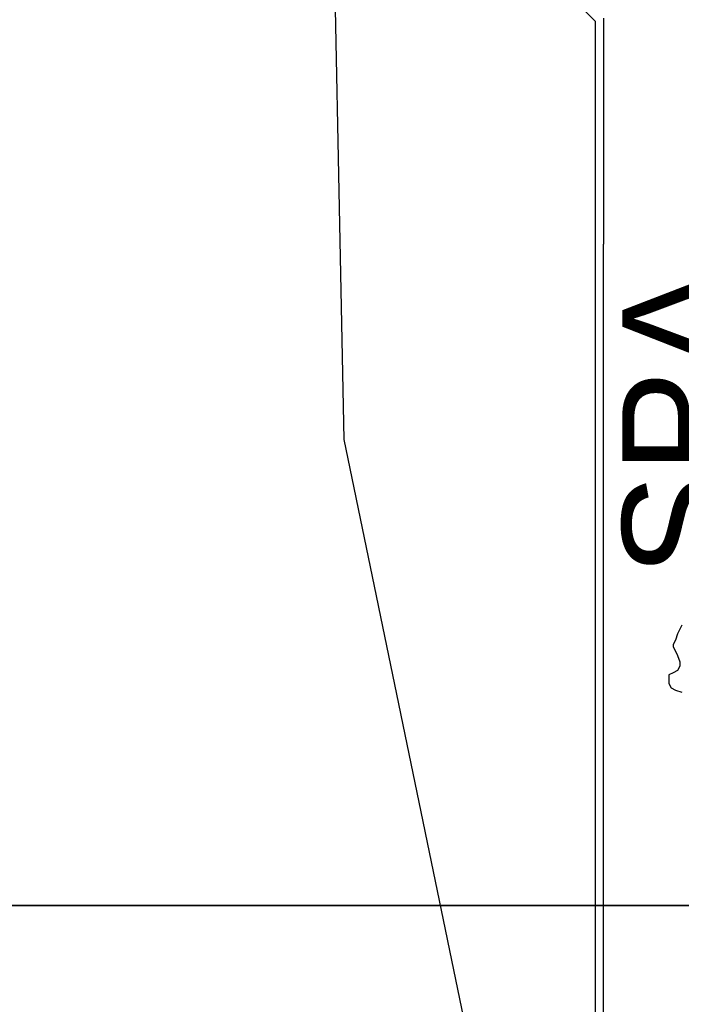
# Model space of a CAD drawing. Extents: x 4743276 to 9726129, y -4307434 to -1665362.
# Tile 22 of 121: x 4843630 to 4847811, y -2053669 to -2047448. Entities that reach past the tile are written whole.
import ezdxf
from ezdxf.enums import TextEntityAlignment as Align

# ---------------------------------------------------------------- set-up
doc = ezdxf.new("R2010")
doc.units = 0
doc.header["$MEASUREMENT"] = 0
doc.layers.get('0').update_dxf_attribs({"linetype": 'CONTINUOUS'})
doc.layers.get('Defpoints').update_dxf_attribs({"color": 61, "linetype": 'CONTINUOUS'})
for name, color, linetype in [('-_48_-', 76, 'CONTINUOUS'), ('siete', 6, 'CONTINUOUS'), ('TENKÁ', 7, 'CONTINUOUS'), ('Výšky', 64, 'CONTINUOUS'), ('ZARIADOVACIE', 144, 'CONTINUOUS')]:
    doc.layers.add(name, color=color, linetype=linetype)
doc.styles.add('Style-Arial', font='arial.ttf')
doc.dimstyles.new('STANDARD 200', dxfattribs={"dimtxt": 600, "dimasz": 700, "dimexe": 10, "dimexo": 200, "dimgap": 100, "dimtad": 1, "dimdsep": 46, "dimlunit": 6, "dimtxsty": 'Style-Arial', "dimblk": 'ARCHTICK', "dimblk1": 'OBLIQUE', "dimblk2": 'ARCHTICK', "dimcen": 2.5, "dimse1": 1, "dimse2": 1, "dimadec": 0, "dimazin": 0, "dimtfac": 1, "dimtmove": 1, "dimatfit": 3, "dimldrblk": 'OBLIQUE', "dimfxl": 1, "dimtolj": 1, "dimtzin": 0, "dimarcsym": 0})

# ---------------------------------------------------------------- blocks, each defined once
blk = doc.blocks.new('St4f')
at = {"linetype": 'Continuous'}
for p, q in [((-2448.4, 398.5), (-2475.7, 343.9)), ((-2475.7, 343.9), (-2489.4, 303)), ((-2489.4, 303), (-2503, 275.7)), ((-2503, 275.7), (-2503, 262)), ((-2503, 262), (-2489.4, 234.7)), ((-2489.4, 234.7), (-2475.7, 207.4)), ((-2475.7, 207.4), (-2462.1, 166.4)), ((-2462.1, 139.1), (-2475.7, 111.8)), ((-2462.1, 166.4), (-2462.1, 152.8)), ((-2462.1, 152.8), (-2462.1, 139.1)), ((-2503, 98.1), (-2530.4, 84.5)), ((-2530.4, 84.5), (-2530.4, 43.5)), ((-2475.7, 111.8), (-2503, 98.1)), ((-2530.4, 43.5), (-2530.4, 29.9)), ((-2530.4, 29.9), (-2516.7, 2.6)), ((-2516.7, 2.6), (-2489.4, -11.1)), ((-2489.4, -11.1), (-2448.4, -24.7))]:
    blk.add_line(p, q, dxfattribs=at)
blk = doc.blocks.new('_ArchTick')
at = {"color": 0, "linetype": 'ByBlock', "const_width": 0.15}
blk.add_lwpolyline([(-0.5, -0.5), (0.5, 0.5)], dxfattribs=at)
blk = doc.blocks.new('*D42222')
at = {"layer": 'Defpoints', "color": 0}
for p in [(4835323.8, -2052604), (4868313.8, -2052604), (4835323.8, -2058262)]:
    blk.add_point(p, dxfattribs=at)
at = {"layer": 'ZARIADOVACIE', "color": 0, "lineweight": -2}
blk.add_line((4868313.8, -2058262), (4835323.8, -2058262), dxfattribs=at)
at = {"layer": 'ZARIADOVACIE', "color": 0, "linetype": 'ByBlock', "lineweight": -2, "xscale": 700, "yscale": 700, "zscale": 700, "rotation": 180}
blk.add_blockref('_ArchTick', (4835323.8, -2058262), dxfattribs=at)
at = {"layer": 'ZARIADOVACIE', "color": 0, "linetype": 'ByBlock', "lineweight": -2, "xscale": 700, "yscale": 700, "zscale": 700}
blk.add_blockref('_ArchTick', (4868313.8, -2058262), dxfattribs=at)
at = {"layer": 'ZARIADOVACIE', "color": 0, "insert": (4851818.8, -2057855.5), "char_height": 600, "attachment_point": 5, "style": 'Style-Arial'}
blk.add_mtext('\\A1;32ﾠ990', dxfattribs=at)
blk = doc.blocks.new('_OBLIQUE')
at = {"color": 0, "linetype": 'ByBlock'}
blk.add_line((-0.5, -0.5), (0.5, 0.5), dxfattribs=at)

msp = doc.modelspace()

# ---------------------------------------------------------------- linework, layer by layer
at = {"layer": 'siete', "color": 55, "lineweight": 35, "ltscale": 0.8}
msp.add_line((4835323.799, -2053044.048), (4855766.894, -2053044.048), dxfattribs=at)
at = {"layer": 'TENKÁ'}
for p, q in [((4835933.799, -2036194.41), (4847268.799, -2047458.053)), ((4847268.799, -2054784.543), (4847268.799, -2047458.053)), ((4847318.799, -2047437.25), (4847318.799, -2048865.655)), ((4847318.799, -2054809.048), (4847318.799, -2048865.655))]:
    msp.add_line(p, q, dxfattribs=at)
at = {"layer": 'Výšky', "color": 30, "linetype": 'Continuous', "flags": 128}
msp.add_lwpolyline([(4846844.206, -2037396.703), (4845591.525, -2045810.545), (4845677.437, -2050101.255), (4846844.808, -2055743.684), (4848350.654, -2059162.176), (4849750.585, -2061446.549), (4850957.528, -2063823.902), (4852671.41, -2069791.5), (4852743.276, -2073129.363), (4851266.416, -2076760.261), (4843918.25, -2083364.253), (4841856.684, -2085106.257), (4840784.291, -2086619.247), (4841201.536, -2088035.733), (4841290.005, -2088190.698), (4842225.867, -2091408.076), (4841235.38, -2092762.153), (4838918.449, -2094023.017), (4837955.26, -2094826.385), (4837683.167, -2095186.861), (4837082.737, -2096255.864), (4836503.007, -2097138.597), (4834506.912, -2099595.419), (4833485.721, -2100308.243)], dxfattribs=at)

# ---------------------------------------------------------------- block references
at = {"layer": '-_48_-'}
msp.add_blockref('St4f', (4850263.385, -2051672.2), dxfattribs=at)

# ---------------------------------------------------------------- texts
at = {"layer": 'TENKÁ', "style": 'Style-Arial'}
msp.add_text('SPA', height=700, rotation=90, dxfattribs=at).set_placement((4847437.964, -2049989.644), align=Align.TOP_CENTER)

# ---------------------------------------------------------------- dimensions: what is measured, and where the dimension line sits
at = {"layer": 'ZARIADOVACIE', "color": 7}
dim = msp.add_linear_dim(base=(4835323.799, -2058262), p1=(4868313.799, -2052604.048), p2=(4835323.799, -2052604.048), dimstyle='STANDARD 200', override={"dimtxsty": 'Style-Arial', "dimldrblk": 'OBLIQUE'}, dxfattribs=at)
dim.commit()
dim.dimension.update_dxf_attribs({"geometry": '*D42222', "text_midpoint": (4851818.799, -2057855.452)})

doc.saveas('drawing.dxf')
